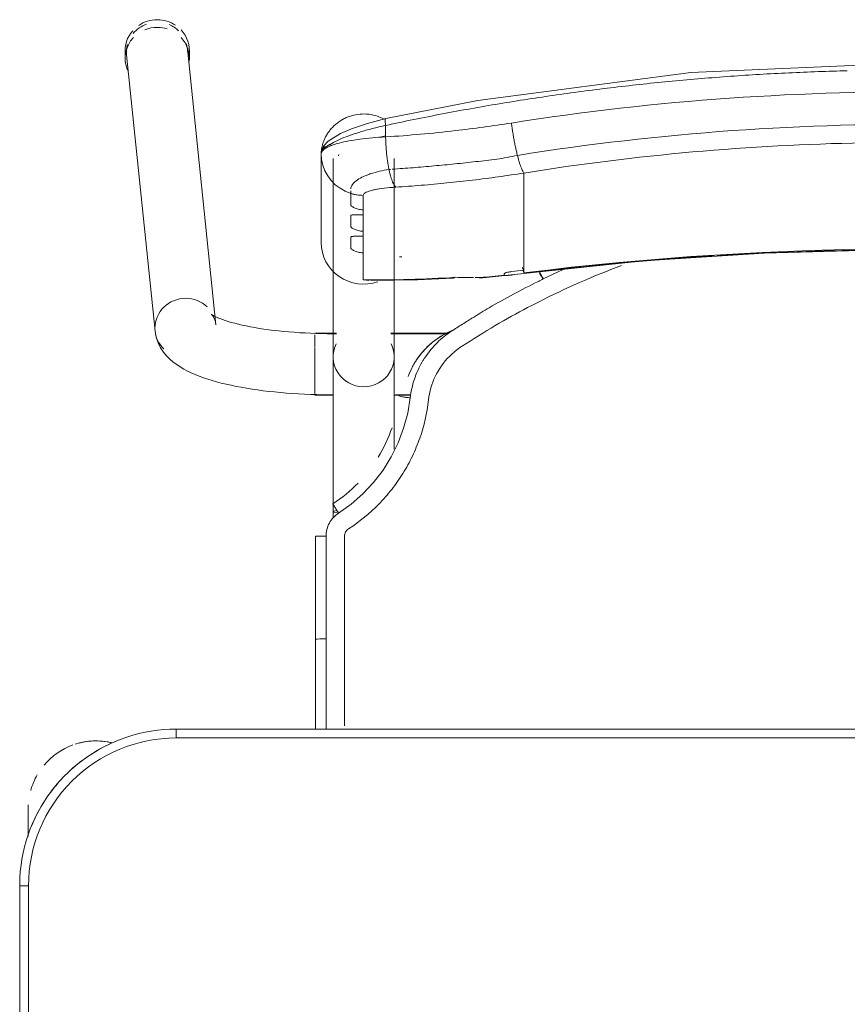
# Model space of a CAD drawing. Header units: metres. Extents: x 3 to 43.5, y -74 to -48.5.
# Tile 159 of 209: x 35.522 to 35.802, y -52.671 to -52.337. Entities that reach past the tile are written whole.
import ezdxf

# ---------------------------------------------------------------- set-up
doc = ezdxf.new("R2010")
doc.units = ezdxf.units.M
doc.layers.add('I-FURN', color=7, linetype='Continuous', lineweight=18)

# ---------------------------------------------------------------- blocks, each defined once
blk = doc.blocks.new('ConjuntoParaAlunoTamanho6 - CJA06_ConjuntoParaAlunoTamanho6-V46-1PAV - FRIGORÍFICA')
at = {"layer": 'I-FURN', "color": 253, "true_color": 0xaaaaaa}
for p, q in [((-0.2643023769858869, 0.2945585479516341), (-0.2643023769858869, 0.2919703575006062)), ((-0.2335379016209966, 0.2018170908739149), (-0.2432124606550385, 0.295256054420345)), ((-0.2425404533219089, 0.2919703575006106), (-0.2425404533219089, 0.2945585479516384)), ((-0.2638023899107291, 0.2931241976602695), (-0.254127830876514, 0.1996852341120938)), ((-0.197899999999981, 0.2596939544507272), (-0.197899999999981, 0.2296403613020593)), ((-0.1978999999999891, 0.2596939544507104), (-0.1978999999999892, 0.2521805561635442)), ((-0.197899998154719, 0.2521977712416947), (-0.1978999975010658, 0.2597116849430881)), ((-0.1938499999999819, 0.258124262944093), (-0.1938499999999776, 0.190968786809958)), ((-0.1920690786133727, 0.2589589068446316), (-0.1920240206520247, 0.2590556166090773)), ((-0.1920240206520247, 0.2590556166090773), (-0.1919206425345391, 0.2594856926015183)), ((-0.1731499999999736, 0.1909687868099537), (-0.173149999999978, 0.258124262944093)), ((-0.1973389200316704, 0.2558006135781), (-0.1966477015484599, 0.2539495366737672)), ((-0.1749254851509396, 0.2543538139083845), (-0.174369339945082, 0.2544094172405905)), ((-0.1978999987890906, 0.2446838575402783), (-0.1978999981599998, 0.2521361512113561)), ((-0.1292314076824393, 0.2438022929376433), (-0.1292314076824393, 0.253173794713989)), ((-0.1292314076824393, 0.2421389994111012), (-0.1292314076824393, 0.2438022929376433)), ((-0.1836599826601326, 0.2407252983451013), (-0.1836599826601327, 0.2390378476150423)), ((-0.1292314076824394, 0.2421389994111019), (-0.1292314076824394, 0.2365253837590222)), ((-0.1836599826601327, 0.2334483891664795), (-0.1836599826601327, 0.2317609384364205)), ((-0.1292314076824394, 0.2365253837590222), (-0.1292314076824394, 0.2348620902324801)), ((-0.1292314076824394, 0.2348620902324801), (-0.1292314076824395, 0.2292484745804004)), ((-0.1292314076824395, 0.2292484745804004), (-0.1292314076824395, 0.2275851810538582)), ((-0.1292314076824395, 0.2275851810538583), (-0.1292314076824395, 0.2219715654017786)), ((-0.1836599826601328, 0.2261714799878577), (-0.1836599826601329, 0.2170112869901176)), ((-0.1292314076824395, 0.2219715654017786), (-0.1292314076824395, 0.2203082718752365)), ((-0.1159764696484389, 0.2204774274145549), (-0.1226984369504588, 0.2173238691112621)), ((-0.1836599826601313, 0.2170112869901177), (-0.1818018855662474, 0.2167931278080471)), ((-0.1441419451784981, 0.2175731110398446), (-0.1292586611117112, 0.219152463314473)), ((-0.1927135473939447, 0.1989367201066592), (-0.1999999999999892, 0.1989367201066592)), ((-0.199999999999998, 0.1984449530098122), (-0.199999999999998, 0.1941086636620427)), ((-0.192710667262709, 0.1987867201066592), (-0.1938499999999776, 0.1987867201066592)), ((-0.1938499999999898, 0.1987867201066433), (-0.1938499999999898, 0.1984502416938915)), ((-0.1938499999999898, 0.1984502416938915), (-0.1938499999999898, 0.1976441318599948)), ((-0.1549429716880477, 0.1987867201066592), (-0.1742893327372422, 0.1987867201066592)), ((-0.1547360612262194, 0.1989367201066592), (-0.1742864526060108, 0.1989367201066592)), ((-0.199999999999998, 0.1939272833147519), (-0.1999999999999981, 0.1857513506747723)), ((-0.1938499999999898, 0.1936664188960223), (-0.1938499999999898, 0.1916047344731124)), ((-0.1938499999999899, 0.1868796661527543), (-0.1938499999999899, 0.185819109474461)), ((-0.1999999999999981, 0.1857279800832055), (-0.1999999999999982, 0.1792198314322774)), ((-0.1938499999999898, 0.1837095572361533), (-0.1938499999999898, 0.1858191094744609)), ((-0.1999999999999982, 0.1791583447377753), (-0.1999999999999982, 0.1779367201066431)), ((-0.1999999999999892, 0.1779367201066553), (-0.1937679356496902, 0.1779367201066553)), ((-0.1938499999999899, 0.1780867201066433), (-0.1938499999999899, 0.1795051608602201)), ((-0.1732320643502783, 0.1779367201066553), (-0.1675962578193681, 0.1779367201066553)), ((-0.1726767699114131, 0.1780867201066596), (-0.1675711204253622, 0.1780867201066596)), ((-0.1938499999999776, 0.1385735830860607), (-0.1938499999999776, 0.1364339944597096)), ((-0.1998252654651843, 0.1302070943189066), (-0.1998241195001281, 0.0953009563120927)), ((-0.199816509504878, 0.06488258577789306), (-0.1998241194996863, 0.095301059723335)), ((-0.1998241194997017, 0.09530105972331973), (-0.1998198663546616, 0.09528842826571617)), ((-0.196225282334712, 0.0955583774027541), (-0.1973810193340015, 0.09554367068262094)), ((0.2470000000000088, 0.06496651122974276), (-0.2469999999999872, 0.06496651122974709)), ((-0.2469999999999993, 0.06496651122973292), (-0.2469999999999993, 0.06196651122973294)), ((0.2470000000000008, 0.06496651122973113), (-0.2469999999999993, 0.06496651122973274)), ((-0.297125, 0.0291394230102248), (-0.297125, 0.0379715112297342)), ((-0.2971250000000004, 0.03797151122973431), (-0.2971250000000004, 0.02864234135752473)), ((-0.2999999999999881, 0.01196651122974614), (-0.2999999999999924, -0.332033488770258)), ((-0.2999999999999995, 0.01196651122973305), (-0.2969999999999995, 0.01196651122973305)), ((-0.2999999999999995, 0.01196651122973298), (-0.3000000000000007, -0.3320334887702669))]:
    blk.add_line(p, q, dxfattribs=at)
at = {"layer": 'I-FURN', "color": 253, "true_color": 0xaaaaaa, "flags": 128}
for points in [[(0.0001000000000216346, 0.290399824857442), (-0.0726695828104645, 0.2872143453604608), (-0.1448601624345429, 0.277701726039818), (-0.1760326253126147, 0.2716064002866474)], [(-0.1760343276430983, 0.2716060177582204), (-0.1821754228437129, 0.2699680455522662), (-0.187607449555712, 0.2681172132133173), (-0.1913128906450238, 0.2665180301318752), (-0.1955671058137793, 0.2639038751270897), (-0.1970794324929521, 0.2622558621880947), (-0.1976471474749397, 0.2611297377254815), (-0.1978999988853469, 0.2597125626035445)], [(-0.1760658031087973, 0.2692828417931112), (-0.1760658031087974, 0.2683125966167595), (-0.1760658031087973, 0.2673423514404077), (-0.1760658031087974, 0.2663721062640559), (-0.1760658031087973, 0.2654018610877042)], [(-0.1978999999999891, 0.2596939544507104), (-0.1977587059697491, 0.2577280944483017), (-0.1973389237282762, 0.2558006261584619)], [(-0.1966476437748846, 0.2539494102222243), (-0.1956994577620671, 0.2522107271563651), (-0.1945122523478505, 0.2506185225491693)], [(-0.1978999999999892, 0.2521361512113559), (-0.1978999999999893, 0.244667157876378), (-0.1978999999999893, 0.2371537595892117), (-0.1978999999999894, 0.2296403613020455)], [(-0.1945121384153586, 0.2506183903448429), (-0.1931094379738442, 0.2492039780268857), (-0.191518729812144, 0.2479946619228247)], [(-0.1915186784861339, 0.2479946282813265), (-0.1897706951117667, 0.2470146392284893), (-0.1879002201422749, 0.2462823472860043)], [(-0.1878999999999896, 0.2424255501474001), (-0.1878999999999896, 0.2433897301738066), (-0.1878999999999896, 0.2443539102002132), (-0.1878999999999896, 0.2453180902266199), (-0.1878999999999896, 0.2462822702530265)], [(-0.1836599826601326, 0.2456094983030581), (-0.1836599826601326, 0.2443884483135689), (-0.1836599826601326, 0.2431673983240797), (-0.1836599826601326, 0.2419463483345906), (-0.1836599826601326, 0.2407252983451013)], [(-0.1878999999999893, 0.2351486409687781), (-0.1878999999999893, 0.2360322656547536), (-0.1878999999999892, 0.2369158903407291), (-0.1878999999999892, 0.2377995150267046), (-0.1878999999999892, 0.2386831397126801)], [(-0.1836599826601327, 0.2390378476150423), (-0.1836599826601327, 0.2376404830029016), (-0.1836599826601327, 0.2362431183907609), (-0.1836599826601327, 0.2348457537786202), (-0.1836599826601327, 0.2334483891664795)], [(-0.1878999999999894, 0.2278717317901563), (-0.1878999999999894, 0.2287553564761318), (-0.1878999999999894, 0.2296389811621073), (-0.1878999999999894, 0.2305226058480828), (-0.1878999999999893, 0.2314062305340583)], [(-0.1836599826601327, 0.2317609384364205), (-0.1836599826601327, 0.2303635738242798), (-0.1836599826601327, 0.2289662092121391), (-0.1836599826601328, 0.2275688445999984), (-0.1836599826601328, 0.2261714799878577)], [(-0.1292586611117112, 0.219152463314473), (-0.08865069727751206, 0.223419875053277), (-0.04790057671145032, 0.2260954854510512), (-0.007073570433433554, 0.2271749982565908), (0.03376492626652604, 0.2266566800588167), (0.07454949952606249, 0.2245413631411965), (0.1152148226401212, 0.2208324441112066), (0.1294586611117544, 0.2191524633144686)], [(-0.1292314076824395, 0.2203082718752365), (-0.1292314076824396, 0.2200743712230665), (-0.1292314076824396, 0.2198404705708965), (-0.1292314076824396, 0.2196065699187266), (-0.1292314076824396, 0.2193726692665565)], [(-0.181114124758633, 0.2167731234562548), (-0.1653257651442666, 0.2170099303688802), (-0.1533056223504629, 0.2176050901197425)], [(-0.1358999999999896, 0.2186998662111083), (-0.1358999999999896, 0.218777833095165), (-0.1358999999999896, 0.2188557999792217), (-0.1358999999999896, 0.2189337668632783), (-0.1358999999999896, 0.219011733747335)], [(-0.23353790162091, 0.2018170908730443), (-0.2337286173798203, 0.2028696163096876), (-0.2340307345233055, 0.2037613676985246), (-0.2343720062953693, 0.2044473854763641), (-0.2346851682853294, 0.2049236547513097), (-0.2349211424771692, 0.2052118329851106), (-0.2350504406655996, 0.2053439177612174), (-0.2350704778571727, 0.2053619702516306)], [(-0.2350704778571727, 0.2053619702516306), (-0.2350077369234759, 0.2053133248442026), (-0.2348200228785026, 0.2051835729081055), (-0.2345106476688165, 0.2049931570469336), (-0.2340848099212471, 0.204758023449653), (-0.2335484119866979, 0.2044905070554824), (-0.2329074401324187, 0.2042001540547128), (-0.2321676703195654, 0.2038943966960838), (-0.231334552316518, 0.2035790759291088), (-0.2304131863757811, 0.2032588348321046), (-0.2294083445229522, 0.2029374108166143), (-0.2283245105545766, 0.2026178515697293), (-0.227165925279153, 0.2023026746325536), (-0.2259366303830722, 0.2019939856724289), (-0.2246405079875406, 0.2016935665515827), (-0.2232813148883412, 0.2014029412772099), (-0.2218627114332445, 0.2011234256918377), (-0.22038828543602, 0.2008561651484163), (-0.2188615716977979, 0.2006021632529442), (-0.2172860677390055, 0.2003623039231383), (-0.2156652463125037, 0.2001373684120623), (-0.2140025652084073, 0.1999280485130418), (-0.2123014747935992, 0.1997349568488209), (-0.2105654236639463, 0.1995586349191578), (-0.2087978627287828, 0.1993995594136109), (-0.2070022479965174, 0.199258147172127), (-0.2051820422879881, 0.1991347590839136), (-0.2033407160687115, 0.1990297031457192), (-0.2014817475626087, 0.1989432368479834), (-0.1996086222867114, 0.1988755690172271), (-0.1977248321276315, 0.1988268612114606), (-0.1958338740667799, 0.1987972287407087), (-0.1939392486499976, 0.1987867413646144), (-0.1938499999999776, 0.1987867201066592)], [(-0.2541278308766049, 0.1996852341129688), (-0.2537524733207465, 0.1976222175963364), (-0.2531060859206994, 0.1957226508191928), (-0.2522614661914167, 0.1940331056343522), (-0.2512866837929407, 0.1925592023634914), (-0.2502318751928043, 0.1912808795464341), (-0.2491278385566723, 0.19016772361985), (-0.2479903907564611, 0.1891887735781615), (-0.2468256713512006, 0.1883170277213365), (-0.2456343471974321, 0.1875306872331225), (-0.2444143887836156, 0.1868128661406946), (-0.2431627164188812, 0.1861507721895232), (-0.2418761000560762, 0.1855348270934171), (-0.2405516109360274, 0.1849579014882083), (-0.2391868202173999, 0.1844147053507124), (-0.2377798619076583, 0.1839013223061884), (-0.2363294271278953, 0.1834148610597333), (-0.234834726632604, 0.1829531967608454), (-0.2332954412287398, 0.1825147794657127), (-0.2317116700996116, 0.182098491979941), (-0.2300838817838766, 0.181703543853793), (-0.2284128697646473, 0.1813293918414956), (-0.2266997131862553, 0.1809756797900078), (-0.2249457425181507, 0.180642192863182), (-0.2231525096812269, 0.1803288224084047), (-0.2213217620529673, 0.1800355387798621), (-0.2194554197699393, 0.1797623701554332), (-0.217555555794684, 0.1795093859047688), (-0.215624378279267, 0.1792766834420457), (-0.2136642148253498, 0.1790643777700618), (-0.2116774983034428, 0.1788725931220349), (-0.209666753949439, 0.1787014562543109), (-0.2076345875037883, 0.1785510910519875), (-0.2055836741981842, 0.1784216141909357), (-0.2035167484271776, 0.1783131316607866), (-0.2014365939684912, 0.178225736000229), (-0.1993460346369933, 0.1781595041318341), (-0.1972479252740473, 0.1781144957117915), (-0.1951451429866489, 0.1780907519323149), (-0.1938499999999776, 0.1780867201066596)], [(-0.1938499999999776, 0.1385735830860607), (-0.1938499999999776, 0.1405709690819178), (-0.1938499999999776, 0.1425707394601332), (-0.1938499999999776, 0.1445696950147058), (-0.1938499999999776, 0.1465646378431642), (-0.1938499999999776, 0.1485523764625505), (-0.1938499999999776, 0.1505297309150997), (-0.1938499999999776, 0.152493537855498), (-0.1938499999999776, 0.1544406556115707), (-0.1938499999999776, 0.1563679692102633), (-0.1938499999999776, 0.1582723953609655), (-0.1938499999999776, 0.1601508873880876), (-0.1938499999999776, 0.1620004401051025), (-0.1938499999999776, 0.163818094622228), (-0.1938499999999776, 0.1656009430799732), (-0.1938499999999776, 0.1673461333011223), (-0.1938499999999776, 0.1690508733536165), (-0.1938499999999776, 0.1707124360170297), (-0.1938499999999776, 0.1723281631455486), (-0.1938499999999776, 0.1738954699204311), (-0.1938499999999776, 0.1754118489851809), (-0.1938499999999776, 0.1768748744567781), (-0.1938499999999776, 0.1782822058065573), (-0.1938499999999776, 0.1796315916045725), (-0.1938499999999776, 0.1809208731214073), (-0.1938499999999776, 0.1821479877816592), (-0.1938499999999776, 0.1833109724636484), (-0.1938499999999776, 0.1844079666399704), (-0.1938499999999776, 0.1854372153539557), (-0.1938499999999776, 0.1863970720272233), (-0.1938499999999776, 0.1872860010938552), (-0.1938499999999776, 0.1881025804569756), (-0.1938499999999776, 0.1888455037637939), (-0.1938499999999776, 0.1895135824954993), (-0.1938499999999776, 0.1901057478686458), (-0.1938499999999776, 0.1906210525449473), (-0.1938499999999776, 0.190968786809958)], [(-0.1731499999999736, 0.1909687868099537), (-0.1731499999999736, 0.1905139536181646), (-0.1731499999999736, 0.189981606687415), (-0.1731499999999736, 0.1893725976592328), (-0.1731499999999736, 0.1886879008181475), (-0.1731499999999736, 0.1879286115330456), (-0.1731499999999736, 0.1870959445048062), (-0.1731499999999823, 0.1861912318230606), (-0.1731499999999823, 0.1852159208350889), (-0.1731499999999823, 0.1841715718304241), (-0.1731499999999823, 0.1830598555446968), (-0.1731499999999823, 0.1818825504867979), (-0.1731499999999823, 0.1806415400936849), (-0.1731499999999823, 0.1793388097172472), (-0.1731499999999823, 0.1779764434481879), (-0.1731499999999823, 0.1765566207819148), (-0.1731499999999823, 0.1750816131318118), (-0.1731499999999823, 0.1735537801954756), (-0.1731499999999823, 0.1719755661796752), (-0.1731499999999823, 0.1703494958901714), (-0.1731499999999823, 0.1686781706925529), (-0.1731499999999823, 0.1669642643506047), (-0.1731499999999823, 0.1652105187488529), (-0.1731499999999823, 0.1634197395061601), (-0.1731499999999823, 0.1615947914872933), (-0.1731499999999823, 0.1597385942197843)], [(-0.1684099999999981, 0.1843835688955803), (-0.1684099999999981, 0.1843688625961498), (-0.1684099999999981, 0.1843541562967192), (-0.1684099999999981, 0.1843394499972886), (-0.1684099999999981, 0.184324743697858)], [(-0.1677424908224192, 0.1770641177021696), (-0.1686080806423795, 0.1718750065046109), (-0.1699665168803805, 0.1667882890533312), (-0.1718069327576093, 0.1618511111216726), (-0.1741455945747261, 0.1571266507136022), (-0.1769279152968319, 0.1526472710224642), (-0.1801293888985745, 0.1484554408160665), (-0.183741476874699, 0.1446112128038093), (-0.1877058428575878, 0.1411317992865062), (-0.1919863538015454, 0.1380495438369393)], [(-0.1962270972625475, 0.1302521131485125), (-0.1962262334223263, 0.1233088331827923), (-0.1962256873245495, 0.1163650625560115), (-0.1962254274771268, 0.1094205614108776), (-0.1962253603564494, 0.1024936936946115), (-0.1962252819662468, 0.09555841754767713)], [(-0.1973810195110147, 0.09554367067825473), (-0.1984075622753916, 0.09550450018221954), (-0.1992035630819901, 0.09544490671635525), (-0.199690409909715, 0.09537093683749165), (-0.1998241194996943, 0.09530106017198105)], [(-0.2469999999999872, 0.06496651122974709), (-0.2491194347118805, 0.06492411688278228), (-0.2512354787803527, 0.064797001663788), (-0.253344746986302, 0.06458536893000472), (-0.2554438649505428, 0.06428955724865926), (-0.2575294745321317, 0.06391003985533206), (-0.2595982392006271, 0.06344742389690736), (-0.2616468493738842, 0.06290244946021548), (-0.2636720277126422, 0.06227598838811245), (-0.2656705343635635, 0.06156904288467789), (-0.2676391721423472, 0.06078274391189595), (-0.2695747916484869, 0.05991834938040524), (-0.2714742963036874, 0.05897724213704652), (-0.273334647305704, 0.05796092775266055), (-0.2751528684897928, 0.05687103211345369), (-0.2769260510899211, 0.05570929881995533), (-0.2786513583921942, 0.05447758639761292), (-0.2803260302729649, 0.05317786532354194), (-0.2819473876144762, 0.05181221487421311), (-0.2835128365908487, 0.05038281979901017), (-0.2850198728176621, 0.04889196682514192), (-0.286466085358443, 0.04734204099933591), (-0.2878491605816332, 0.04573552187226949), (-0.2891668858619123, 0.04407497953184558), (-0.2904171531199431, 0.04236307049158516), (-0.2915979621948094, 0.04060253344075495), (-0.2927074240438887, 0.03879618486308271), (-0.2937437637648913, 0.03694691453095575), (-0.2947053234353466, 0.0350576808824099), (-0.2955905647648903, 0.03313150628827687), (-0.2963980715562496, 0.03117147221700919), (-0.2971265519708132, 0.02918071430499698), (-0.2977748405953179, 0.02716241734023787), (-0.2983419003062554, 0.0251198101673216), (-0.298826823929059, 0.0230561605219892), (-0.2992288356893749, 0.02097476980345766), (-0.2995472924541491, 0.01887896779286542), (-0.2997816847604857, 0.01677210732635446), (-0.299931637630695, 0.01465755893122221), (-0.29999691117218, 0.01253870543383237), (-0.2999999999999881, 0.01196651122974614)], [(0.2469999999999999, 0.0619665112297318), (0.1234999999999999, 0.0619665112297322), (-1.453485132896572e-16, 0.06196651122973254), (-0.1235000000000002, 0.06196651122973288), (-0.2470000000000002, 0.06196651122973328)], [(-0.2469999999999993, 0.06196651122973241), (-0.1234999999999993, 0.0619665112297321), (7.44471151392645e-16, 0.06196651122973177), (0.1235000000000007, 0.06196651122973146), (0.2470000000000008, 0.06196651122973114)], [(-0.2971249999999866, 0.03797151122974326), (-0.2971249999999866, 0.03795791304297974), (-0.2971249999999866, 0.03791714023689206), (-0.2971249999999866, 0.03784925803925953), (-0.2971249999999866, 0.03775437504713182), (-0.2971249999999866, 0.03763264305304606), (-0.2971249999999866, 0.03748425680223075), (-0.2971249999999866, 0.03730945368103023), (-0.2971249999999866, 0.03710851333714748), (-0.2971249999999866, 0.03688175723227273), (-0.2971249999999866, 0.03662954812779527), (-0.2971249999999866, 0.03635228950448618), (-0.2971249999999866, 0.0360504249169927), (-0.2971249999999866, 0.03572443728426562), (-0.2971249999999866, 0.03537484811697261), (-0.2971249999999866, 0.03500221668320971), (-0.2971249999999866, 0.03460713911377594), (-0.2971249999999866, 0.03419024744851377), (-0.2971249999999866, 0.03375220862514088), (-0.2971249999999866, 0.0332937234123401), (-0.2971249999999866, 0.03281552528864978), (-0.2971249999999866, 0.0323183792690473), (-0.2971249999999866, 0.03180308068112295), (-0.2971249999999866, 0.03127045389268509), (-0.2971249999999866, 0.03072135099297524), (-0.2971249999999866, 0.03015665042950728), (-0.2971249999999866, 0.0295772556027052), (-0.2971249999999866, 0.02898409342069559)], [(-0.2970000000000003, 0.01196651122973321), (-0.2970000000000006, -0.0740334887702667), (-0.2970000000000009, -0.1600334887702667), (-0.297000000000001, -0.2460334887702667), (-0.2970000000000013, -0.3320334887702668)], [(-0.2970000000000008, -0.3320334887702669), (-0.2970000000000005, -0.2460334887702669), (-0.2970000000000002, -0.1600334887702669), (-0.2969999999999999, -0.07403348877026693), (-0.2969999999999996, 0.01196651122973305)]]:
    blk.add_lwpolyline(points, dxfattribs=at)
at = {"layer": 'I-FURN', "color": 253, "true_color": 0xaaaaaa}
for centre, radius, start, end in [((-0.2470000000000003, 0.01196651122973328), 0.05000000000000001, 89.99999999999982, 179.9999999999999), ((-0.2469999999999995, 0.01196651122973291), 0.05, 90.00000000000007, 180.0000000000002), ((-0.274125, 0.03797151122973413), 0.02299999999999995, 76.78757610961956, 107.9999999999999), ((-0.274125, 0.03797151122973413), 0.023, 76.40433790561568, 104.4669156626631), ((-0.2469999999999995, 0.01196651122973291), 0.05300000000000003, 112.4999999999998, 122.6999338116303), ((-0.274125, 0.03797151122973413), 0.02300000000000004, 109.9274386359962, 140.0230900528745), ((-0.2469999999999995, 0.01196651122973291), 0.0530000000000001, 127.1606960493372, 143.1496439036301), ((-0.274125, 0.03797151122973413), 0.02300000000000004, 149.9762060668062, 164.3449802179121), ((-0.2469999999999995, 0.01196651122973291), 0.0530000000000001, 147.3000658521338, 157.4999999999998), ((-0.274125, 0.03797151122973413), 0.02300000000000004, 176.566897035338, 179.9999999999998)]:
    blk.add_arc(centre, radius, start, end, dxfattribs=at)
for centre, major_axis, ratio, start_param, end_param in [((-0.2535074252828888, 0.2941901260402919), (0.01029496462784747, 0.001065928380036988), 0.9671584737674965, 1.815725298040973, 2.361641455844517), ((-0.2534214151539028, 0.2945585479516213), (0.01088096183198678, 0), 0.9659258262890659, 1.570796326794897, 2.185057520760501), ((-0.2534214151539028, 0.2945585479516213), (0.01088096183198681, 0), 0.9659258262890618, 0.9594267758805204, 1.570796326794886), ((-0.2535074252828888, 0.2941901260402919), (0.01029496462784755, 0.001065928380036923), 0.9671584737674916, 0.6855924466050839, 1.060104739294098), ((-0.2534214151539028, 0.2945585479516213), (0.01088096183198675, 0), 0.9659258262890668, 2.43882209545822, 3.243524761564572), ((-0.2534214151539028, 0.2919703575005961), (0.01088096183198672, 0), 0.9659258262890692, 1.570796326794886, 1.96523718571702), ((-0.2534214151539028, 0.2919703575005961), (0.01088096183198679, 0), 0.9659258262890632, 1.257623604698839, 1.55989911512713), ((-0.2534214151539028, 0.2945585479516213), (0.01088096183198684, 0), 0.965925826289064, 6.170166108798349, 7.02045695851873), ((-0.2534214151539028, 0.2919703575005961), (0.01088096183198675, 0), 0.9659258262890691, 2.404267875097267, 3.526261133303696), ((-0.2535074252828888, 0.2941901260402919), (0.01029496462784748, 0.001065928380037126), 0.9671584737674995, 2.78021076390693, 3.141592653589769), ((-0.2534214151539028, 0.2919703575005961), (0.0108809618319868, 0), 0.9659258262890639, 6.182855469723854, 7.015453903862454), ((-0.2535074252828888, 0.2941901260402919), (0.01029496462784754, 0.001065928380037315), 0.9671584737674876, 6.183379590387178, 6.464027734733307), ((9.999999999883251e-05, -0.7711708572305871), (1.0208981, 0), 0.9781476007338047, 1.443771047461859, 1.697821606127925), ((-0.1834999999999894, 0.2296403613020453), (-0.01439999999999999, 1.543589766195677e-16), 0.9781476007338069, 0, 1.909657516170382), ((9.999999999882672e-05, -0.7715866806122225), (1.021100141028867, 0), 0.9781476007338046, 1.44377104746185, 1.633569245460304), ((-0.1792715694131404, 0.6012766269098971), (0.385, 0), 0.9781476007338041, 4.732926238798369, 4.735012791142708), ((9.999999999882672e-05, -0.7715866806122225), (1.021100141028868, 0), 0.978147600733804, 1.634308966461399, 1.697821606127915), ((-0.1792715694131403, 0.6035636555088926), (0.3950000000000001, 0), 0.9781476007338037, 4.828782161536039, 4.83941425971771), ((-0.1304982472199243, 0.2290753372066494), (-0.001239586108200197, 0.009922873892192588), 0.02633907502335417, 2.463315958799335, 2.78923363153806), ((-0.1792715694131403, 0.6033557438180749), (0.3949999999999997, 0), 0.978147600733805, 4.701278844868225, 4.780292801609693), ((-0.1450124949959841, 0.2275351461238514), (-0.0008705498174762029, 0.009962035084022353), 0.01850094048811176, 2.95752618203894, 3.350225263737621), ((-0.1792715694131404, 0.6026280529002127), (0.3949999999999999, 0), 0.9781476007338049, 4.801491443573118, 4.82254091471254), ((-0.1792715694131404, 0.6022122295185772), (0.3947979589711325, 0), 0.9781476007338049, 4.828841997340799, 4.839414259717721), ((-0.2438328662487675, 0.2007511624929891), (0.01029496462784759, 0.001065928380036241), 0.9671584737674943, 1.4709906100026, 3.041786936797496), ((-0.2438328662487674, 0.2007511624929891), (0.01029496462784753, 0.001065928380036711), 0.9671584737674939, 0.6855924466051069, 1.470990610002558), ((-0.2438328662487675, 0.200751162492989), (0.01029496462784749, 0.001065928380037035), 0.9671584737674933, 3.041786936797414, 3.827185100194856), ((-0.1834999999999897, 0.1909687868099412), (0.01035, 0), 0.9781476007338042, 2.686586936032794, 4.712388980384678), ((-0.1834999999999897, 0.1909687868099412), (0.01035, 0), 0.978147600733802, 4.712388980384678, 6.738191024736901), ((-0.1834999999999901, 0.1385735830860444), (0.01035000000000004, 0), 0.06975647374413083, 2.648424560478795, 3.665191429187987)]:
    blk.add_ellipse(centre, major_axis=major_axis, ratio=ratio, start_param=start_param, end_param=end_param, dxfattribs=at)
for points in [[(-0.03952650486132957, 0.2870815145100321), (-0.04612297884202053, 0.2867677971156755), (-0.05271335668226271, 0.2863761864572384), (-0.05929442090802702, 0.2859072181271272)], [(-0.01972185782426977, 0.2877884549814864), (-0.02632733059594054, 0.2876310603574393), (-0.03292992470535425, 0.2873952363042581), (-0.03952642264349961, 0.2870815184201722)], [(-0.07900690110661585, 0.2842687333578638), (-0.08556602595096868, 0.2836455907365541), (-0.09211261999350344, 0.282945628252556), (-0.09864346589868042, 0.2821693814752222)], [(-0.0592946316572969, 0.2859072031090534), (-0.06587565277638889, 0.2854382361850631), (-0.07244736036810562, 0.2848919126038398), (-0.07900653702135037, 0.2842687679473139)], [(-0.09864346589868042, 0.2821693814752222), (-0.1051744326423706, 0.2813931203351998), (-0.1116896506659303, 0.2805405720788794), (-0.1181860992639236, 0.2796131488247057)], [(-0.1376161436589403, 0.2766076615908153), (-0.1440720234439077, 0.275531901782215), (-0.150506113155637, 0.2743826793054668), (-0.1569153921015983, 0.2731614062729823)], [(-0.1181862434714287, 0.2796131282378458), (-0.1246826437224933, 0.2786857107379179), (-0.131160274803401, 0.2776834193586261), (-0.1376161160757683, 0.2766076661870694)], [(-0.1569155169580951, 0.2731613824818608), (-0.163324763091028, 0.2719401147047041), (-0.1697091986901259, 0.270646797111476), (-0.1760658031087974, 0.2692828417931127)], [(-0.1334597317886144, 0.2700975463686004), (-0.1333915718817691, 0.2695629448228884), (-0.1332445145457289, 0.2684805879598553), (-0.1329950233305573, 0.2668394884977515), (-0.13271980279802, 0.2652023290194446), (-0.1324223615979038, 0.2635911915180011), (-0.1321069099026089, 0.2620269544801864), (-0.1317774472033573, 0.2605307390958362), (-0.131551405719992, 0.2595920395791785), (-0.1314375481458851, 0.2591403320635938)], [(-0.176065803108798, 0.2654018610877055), (-0.1791352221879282, 0.2652333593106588), (-0.1850371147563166, 0.2646984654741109), (-0.1921907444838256, 0.2633749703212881), (-0.1968242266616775, 0.2616500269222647), (-0.1978999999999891, 0.2603482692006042), (-0.1978999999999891, 0.2596939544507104)], [(-0.1760890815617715, 0.2657671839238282), (-0.1766991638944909, 0.2656103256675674), (-0.1773066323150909, 0.2654480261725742), (-0.1779078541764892, 0.265281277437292)], [(-0.176065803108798, 0.2654018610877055), (-0.1760589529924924, 0.2649819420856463), (-0.1760367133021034, 0.2641342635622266), (-0.1759782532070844, 0.2628495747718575), (-0.1758952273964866, 0.2615619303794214), (-0.175788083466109, 0.2602816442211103), (-0.17565767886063, 0.2590190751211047), (-0.1755052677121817, 0.2577841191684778), (-0.1753320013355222, 0.2565866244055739), (-0.175139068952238, 0.255436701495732), (-0.17499849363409, 0.2547076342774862), (-0.1749255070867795, 0.2543539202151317)], [(-0.1292314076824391, 0.2531737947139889), (-0.1293198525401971, 0.253273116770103), (-0.1295044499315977, 0.2535308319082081), (-0.1298007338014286, 0.2540876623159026), (-0.1301127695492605, 0.2548082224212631), (-0.130436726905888, 0.2556848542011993), (-0.1307683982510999, 0.2567045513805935), (-0.1311037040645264, 0.2578555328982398), (-0.1313268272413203, 0.2587010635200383), (-0.1314375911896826, 0.259140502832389)], [(-0.1749255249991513, 0.2543540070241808), (-0.1748359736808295, 0.2539200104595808), (-0.1746487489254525, 0.2530845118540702), (-0.1743466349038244, 0.2519451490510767), (-0.1740270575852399, 0.2509327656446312), (-0.1736938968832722, 0.2500587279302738), (-0.1733510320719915, 0.2493354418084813), (-0.1730027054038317, 0.2487702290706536), (-0.1727696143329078, 0.2485030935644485), (-0.1726535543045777, 0.2483980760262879)], [(-0.1509547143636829, 0.2502573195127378), (-0.1524030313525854, 0.2500982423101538), (-0.1538511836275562, 0.249946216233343), (-0.1552990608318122, 0.2498012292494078)], [(-0.1466093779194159, 0.2507557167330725), (-0.1480579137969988, 0.2505825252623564), (-0.1495063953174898, 0.2504163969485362), (-0.1509547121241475, 0.2502573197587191)], [(-0.1422637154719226, 0.2512964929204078), (-0.143712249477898, 0.2511091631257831), (-0.1451608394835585, 0.2509289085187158), (-0.1466093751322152, 0.2507557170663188)], [(-0.1639821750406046, 0.2490156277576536), (-0.1668748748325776, 0.2487818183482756), (-0.1697656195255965, 0.2485760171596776), (-0.1726535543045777, 0.2483980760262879)], [(-0.1596417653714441, 0.2493873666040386), (-0.161088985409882, 0.249256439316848), (-0.1625358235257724, 0.2491325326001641), (-0.1639821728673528, 0.2490156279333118)], [(-0.1552990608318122, 0.2498012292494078), (-0.1567469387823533, 0.2496562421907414), (-0.1581945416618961, 0.2495182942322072), (-0.1596417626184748, 0.2493873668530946)], [(-0.1879001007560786, 0.2462823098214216), (-0.1875579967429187, 0.2461749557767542), (-0.1868655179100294, 0.2459854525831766), (-0.1858079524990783, 0.2457777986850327), (-0.1847375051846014, 0.245647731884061), (-0.1840192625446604, 0.2456134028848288), (-0.1836599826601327, 0.2456094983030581)], [(-0.09624535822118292, 0.2218352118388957), (-0.1058408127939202, 0.2182510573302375), (-0.1151956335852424, 0.2141430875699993), (-0.124341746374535, 0.2095039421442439)], [(-0.1539742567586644, 0.2177192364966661), (-0.1534937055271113, 0.2175210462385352), (-0.1529962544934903, 0.2175770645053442), (-0.1524701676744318, 0.2178778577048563)], [(-0.1457691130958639, 0.2177679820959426), (-0.1452236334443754, 0.2177728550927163), (-0.1446747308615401, 0.2177810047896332), (-0.1441226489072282, 0.217792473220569)], [(-0.1358494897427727, 0.2186013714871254), (-0.135866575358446, 0.2186169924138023), (-0.1358918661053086, 0.2186492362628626), (-0.1359000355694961, 0.2186828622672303), (-0.1358999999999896, 0.2186998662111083)], [(-0.1358999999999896, 0.219011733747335), (-0.1358974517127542, 0.2190478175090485), (-0.135862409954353, 0.2191208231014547), (-0.1357253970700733, 0.2192307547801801), (-0.1354877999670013, 0.2193475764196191), (-0.1351772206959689, 0.2194610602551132), (-0.1347943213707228, 0.2195675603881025), (-0.1343570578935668, 0.2196652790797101), (-0.1339016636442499, 0.2197447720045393), (-0.1335709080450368, 0.2197895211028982), (-0.1333999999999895, 0.2198095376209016)], [(-0.1226979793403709, 0.2173232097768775), (-0.1229747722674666, 0.2171883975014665), (-0.1235279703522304, 0.2169178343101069), (-0.124080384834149, 0.2166453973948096), (-0.1243563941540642, 0.2165087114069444)], [(-0.1233517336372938, 0.2181258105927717), (-0.1235632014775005, 0.218556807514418), (-0.1237665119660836, 0.2189779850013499), (-0.1239462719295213, 0.2193574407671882)], [(-0.1228881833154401, 0.217230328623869), (-0.1230391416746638, 0.2175280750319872), (-0.1231915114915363, 0.2178323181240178), (-0.1233396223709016, 0.2181318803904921)], [(-0.1243563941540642, 0.2165087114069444), (-0.127170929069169, 0.2151169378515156), (-0.132758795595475, 0.2122360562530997), (-0.1382577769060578, 0.2091620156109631), (-0.140984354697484, 0.2075760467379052)], [(-0.1279827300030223, 0.2076228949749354), (-0.1315664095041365, 0.205741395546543), (-0.1388903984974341, 0.2016844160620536), (-0.1465126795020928, 0.1969783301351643), (-0.1503956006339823, 0.1944471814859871)], [(-0.140984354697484, 0.2075760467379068), (-0.1418838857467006, 0.2070440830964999), (-0.1436780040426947, 0.2059695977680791), (-0.1454617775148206, 0.2048741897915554), (-0.1463509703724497, 0.2043213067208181)], [(-0.124341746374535, 0.2095039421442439), (-0.1249439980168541, 0.2091985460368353), (-0.1261530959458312, 0.2085797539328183), (-0.127371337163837, 0.2079446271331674), (-0.1279827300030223, 0.2076228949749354)], [(-0.1463764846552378, 0.2043055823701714), (-0.1476209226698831, 0.2035451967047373), (-0.1501008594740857, 0.2020049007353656), (-0.1525577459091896, 0.2004277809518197), (-0.1537794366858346, 0.1996302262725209)], [(-0.1650109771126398, 0.1907575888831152), (-0.164470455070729, 0.191508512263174), (-0.163310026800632, 0.1929545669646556), (-0.161349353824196, 0.1949320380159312), (-0.1591901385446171, 0.1966947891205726), (-0.1576358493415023, 0.1977121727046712), (-0.1568341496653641, 0.1981787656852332)], [(-0.1537794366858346, 0.1996302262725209), (-0.1554966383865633, 0.198508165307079), (-0.1586948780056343, 0.195943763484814), (-0.1613359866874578, 0.1928020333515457), (-0.1624994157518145, 0.191104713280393)], [(-0.1568013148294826, 0.1981978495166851), (-0.1557631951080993, 0.1987999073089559), (-0.1547464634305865, 0.199296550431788), (-0.1537598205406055, 0.1997100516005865)], [(-0.1503956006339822, 0.194447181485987), (-0.1511343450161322, 0.1939646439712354), (-0.1525553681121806, 0.1929255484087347), (-0.1538574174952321, 0.191743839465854), (-0.1544771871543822, 0.1911186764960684)], [(-0.1624994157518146, 0.1911047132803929), (-0.1627133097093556, 0.1907999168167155), (-0.1631293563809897, 0.1901833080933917), (-0.1635214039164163, 0.1895535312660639), (-0.1637112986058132, 0.1892355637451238)], [(-0.1544771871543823, 0.1911186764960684), (-0.1564547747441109, 0.1891182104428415), (-0.1596892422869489, 0.1845226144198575), (-0.1612418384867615, 0.1791461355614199), (-0.1615632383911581, 0.1763592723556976)], [(-0.1637112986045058, 0.1892355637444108), (-0.1647895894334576, 0.1873763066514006), (-0.1665590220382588, 0.1834307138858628), (-0.1674964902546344, 0.1792013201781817), (-0.1677424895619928, 0.1770639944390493)], [(-0.1714634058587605, 0.1778021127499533), (-0.1714696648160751, 0.1777474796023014), (-0.1714760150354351, 0.1776928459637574), (-0.1714824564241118, 0.1776382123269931)], [(-0.1677424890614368, 0.1770642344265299), (-0.1682328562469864, 0.1771200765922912), (-0.1692131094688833, 0.1772481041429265), (-0.1704566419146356, 0.1774597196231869), (-0.1712817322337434, 0.1776583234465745), (-0.1714682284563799, 0.1777616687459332), (-0.1714634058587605, 0.1778021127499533)], [(-0.1739147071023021, 0.1669853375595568), (-0.175121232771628, 0.1634756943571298), (-0.1767079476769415, 0.160111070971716), (-0.1786363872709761, 0.1569620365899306)], [(-0.1854029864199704, 0.1482281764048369), (-0.1879709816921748, 0.1455767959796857), (-0.1908368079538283, 0.1432074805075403), (-0.1939136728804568, 0.1411945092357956)], [(-0.1939136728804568, 0.1411945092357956), (-0.1939293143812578, 0.1411928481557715), (-0.1938540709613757, 0.1410265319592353), (-0.1934388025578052, 0.1403259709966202), (-0.192784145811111, 0.1392806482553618), (-0.1922544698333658, 0.1384598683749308), (-0.1919863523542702, 0.1380495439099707)], [(-0.1919863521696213, 0.1380501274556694), (-0.1926489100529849, 0.1376179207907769), (-0.1938268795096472, 0.136629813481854), (-0.195191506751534, 0.1347279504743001), (-0.1960368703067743, 0.1325520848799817), (-0.1962246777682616, 0.1310361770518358), (-0.1962270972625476, 0.1302521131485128)], [(-0.196227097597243, 0.1302520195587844), (-0.1967197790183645, 0.1302517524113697), (-0.1976969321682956, 0.1302488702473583), (-0.1989137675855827, 0.1302381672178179), (-0.1996945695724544, 0.1302227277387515), (-0.1998445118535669, 0.1302108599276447), (-0.1998210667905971, 0.1302049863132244)], [(-0.1998210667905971, 0.1302049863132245), (-0.1998207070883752, 0.124380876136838), (-0.1998194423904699, 0.1127324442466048), (-0.1998196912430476, 0.1010983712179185), (-0.1998198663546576, 0.09528842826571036)], [(-0.1998180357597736, 0.121469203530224), (-0.1998182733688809, 0.1243806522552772), (-0.1998185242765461, 0.1272925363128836), (-0.1998187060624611, 0.1302043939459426)], [(-0.1886288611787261, 0.1327672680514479), (-0.1888420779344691, 0.1326285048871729), (-0.1892217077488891, 0.1323105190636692), (-0.1896640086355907, 0.1316970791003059), (-0.1899394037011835, 0.1309924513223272), (-0.1900005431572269, 0.1305014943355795), (-0.1900014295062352, 0.130247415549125)], [(-0.1998174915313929, 0.095284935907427), (-0.1998173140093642, 0.101095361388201), (-0.1998171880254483, 0.1069128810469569), (-0.1998174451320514, 0.112733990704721)], [(-0.1998198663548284, 0.09528842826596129), (-0.1998199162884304, 0.08515314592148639), (-0.1998200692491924, 0.07501788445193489), (-0.1998200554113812, 0.06488260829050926)], [(-0.1998176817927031, 0.0648826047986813), (-0.1998176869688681, 0.06836778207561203), (-0.1998176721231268, 0.07185295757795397), (-0.1998176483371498, 0.0753381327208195)]]:
    blk.add_open_spline(points, degree=3, dxfattribs=at)
for points, knots in [([(-0.1334597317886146, 0.2700975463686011), (-0.0847039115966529, 0.2777950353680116), (0.005190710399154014, 0.2841531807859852), (0.09465608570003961, 0.2762553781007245), (0.1336597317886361, 0.2700975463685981)], [-1, -1, -1, -1, -0.4444444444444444, 0, 0, 0, 0]), ([(-0.1978999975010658, 0.2597116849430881), (-0.1978992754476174, 0.2601895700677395), (-0.197828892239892, 0.2612672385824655), (-0.1974722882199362, 0.2628706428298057), (-0.1969498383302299, 0.2642975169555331), (-0.1964165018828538, 0.2654260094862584), (-0.1958545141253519, 0.2663723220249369), (-0.1953379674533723, 0.2671148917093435), (-0.1949214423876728, 0.2676569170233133), (-0.1944708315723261, 0.2681916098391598), (-0.1938161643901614, 0.2689006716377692), (-0.1929067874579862, 0.2697547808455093), (-0.1918973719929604, 0.2705252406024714), (-0.1910486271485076, 0.271071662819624), (-0.1903984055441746, 0.2714415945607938), (-0.1897348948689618, 0.2717736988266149), (-0.1888273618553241, 0.2721720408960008), (-0.1871898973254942, 0.2727458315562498), (-0.1847401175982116, 0.2732046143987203), (-0.1817407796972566, 0.2731518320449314), (-0.1790554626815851, 0.2725508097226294), (-0.1774490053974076, 0.2718715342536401), (-0.176785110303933, 0.2715289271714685)], [0, 0, 0, 0, 0.0625, 0.125, 0.15625, 0.1875, 0.21875, 0.234375, 0.25, 0.265625, 0.28125, 0.3125, 0.34375, 0.359375, 0.375, 0.390625, 0.40625, 0.4375, 0.5, 0.5625, 0.625, 0.6721865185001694, 0.6721865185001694, 0.6721865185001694, 0.6721865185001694]), ([(-0.1761028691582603, 0.2715562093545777), (-0.1761586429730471, 0.2714860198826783), (-0.1762736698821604, 0.2710598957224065), (-0.1761920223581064, 0.2700340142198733), (-0.1760658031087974, 0.2692828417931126)], [0.625, 0.625, 0.625, 0.625, 0.75, 1, 1, 1, 1]), ([(-0.1760658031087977, 0.2654018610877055), (-0.1681984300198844, 0.2658977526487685), (-0.1539952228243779, 0.2671607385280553), (-0.1397741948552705, 0.2691006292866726), (-0.1334597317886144, 0.2700975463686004)], [-1, -1, -1, -1, -0.4444444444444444, 0, 0, 0, 0]), ([(-0.1314375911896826, 0.2591405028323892), (-0.0834284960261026, 0.2668293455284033), (0.005115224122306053, 0.2731845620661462), (0.09323131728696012, 0.2652914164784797), (0.1316375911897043, 0.2591405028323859)], [-1, -1, -1, -1, -0.4444444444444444, 0, 0, 0, 0]), ([(-0.197899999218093, 0.2597116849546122), (-0.1978999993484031, 0.2603422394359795), (-0.1968779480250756, 0.26186790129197), (-0.1928195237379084, 0.2641120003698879), (-0.1886535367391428, 0.2657759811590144), (-0.1849085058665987, 0.2670351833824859), (-0.180643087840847, 0.2682349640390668), (-0.1776024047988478, 0.2689532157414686), (-0.1760658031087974, 0.2692828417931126)], [0, 0, 0, 0, 0.25, 0.5, 0.625, 0.75, 0.875, 1, 1, 1, 1]), ([(0.1294314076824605, 0.2531737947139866), (0.08224027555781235, 0.260753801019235), (-0.00483574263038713, 0.2670240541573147), (-0.0914775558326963, 0.2592379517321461), (-0.1292314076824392, 0.2531737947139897)], [-1, -1, -1, -1, -0.4444444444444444, 0, 0, 0, 0]), ([(-0.1964982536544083, 0.2622027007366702), (-0.1967084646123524, 0.2620722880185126), (-0.1970969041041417, 0.2617605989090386), (-0.1976913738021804, 0.26095673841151), (-0.197899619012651, 0.2602130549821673), (-0.197899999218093, 0.2597116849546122)], [0.75, 0.75, 0.75, 0.75, 0.8125, 0.875, 1, 1, 1, 1]), ([(-0.1942107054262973, 0.2625985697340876), (-0.194501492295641, 0.2626624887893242), (-0.1950241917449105, 0.2627014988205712), (-0.1955445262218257, 0.2626020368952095), (-0.1957570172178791, 0.2625375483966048)], [0.5473049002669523, 0.5473049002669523, 0.5473049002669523, 0.5473049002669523, 0.625, 0.6812683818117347, 0.6812683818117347, 0.6812683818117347, 0.6812683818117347]), ([(-0.1738129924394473, 0.2544652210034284), (-0.1714660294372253, 0.2546246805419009), (-0.1667662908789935, 0.2549705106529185), (-0.1597010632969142, 0.2555689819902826), (-0.1538032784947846, 0.2561378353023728), (-0.1490781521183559, 0.2566274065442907), (-0.1455353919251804, 0.2570270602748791), (-0.1419759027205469, 0.2573905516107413), (-0.1384271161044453, 0.2578212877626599), (-0.1349183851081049, 0.2584197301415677), (-0.1325944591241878, 0.2588861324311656), (-0.1314375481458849, 0.2591403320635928)], [0, 0, 0, 0, 0.1666666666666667, 0.3333333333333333, 0.5, 0.5833333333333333, 0.6666666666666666, 0.75, 0.8333333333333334, 0.9166666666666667, 1, 1, 1, 1]), ([(-0.1878987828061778, 0.2477842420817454), (-0.1879118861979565, 0.2482880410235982), (-0.187502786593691, 0.249331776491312), (-0.1858826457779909, 0.2507735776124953), (-0.1839956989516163, 0.2518209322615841), (-0.182398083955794, 0.2524953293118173), (-0.1797831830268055, 0.2534413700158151), (-0.1771474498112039, 0.2540362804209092), (-0.1749255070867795, 0.2543539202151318)], [0, 0, 0, 0, 0.2, 0.4, 0.55, 0.625, 0.7, 1, 1, 1, 1]), ([(-0.1292314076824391, 0.2531737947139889), (-0.1321257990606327, 0.2527140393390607), (-0.1364697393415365, 0.2520670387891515), (-0.1408151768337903, 0.2514838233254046), (-0.1422637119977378, 0.2512964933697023)], [-1, -1, -1, -1, -0.8, -0.7, -0.7, -0.7, -0.7]), ([(-0.1879002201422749, 0.2462823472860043), (-0.187900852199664, 0.2464425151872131), (-0.1879007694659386, 0.2467045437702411), (-0.1879005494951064, 0.2470010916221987), (-0.1879004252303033, 0.2471044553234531)], [0, 0, 0, 0, 0.4, 0.6000000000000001, 0.6000000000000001, 0.6000000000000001, 0.6000000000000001]), ([(-0.1726535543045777, 0.2483980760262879), (-0.173327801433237, 0.2483565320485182), (-0.1753210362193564, 0.2482075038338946), (-0.177767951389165, 0.2479140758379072), (-0.1798484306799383, 0.2475332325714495), (-0.1816328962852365, 0.2470989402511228), (-0.1832174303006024, 0.2464649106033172), (-0.1836599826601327, 0.2458966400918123), (-0.1836599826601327, 0.2456094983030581)], [-1, -1, -1, -1, -0.8888888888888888, -0.6666666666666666, -0.5555555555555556, -0.4444444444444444, -0.2222222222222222, 0, 0, 0, 0]), ([(-0.1836599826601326, 0.2407252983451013), (-0.1842802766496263, 0.240754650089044), (-0.1851208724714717, 0.2408808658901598), (-0.1860880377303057, 0.2411678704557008), (-0.186708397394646, 0.2414201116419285), (-0.187226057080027, 0.2416987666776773), (-0.1876178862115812, 0.2419776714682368), (-0.1878401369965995, 0.2422188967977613), (-0.1878963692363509, 0.2423607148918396), (-0.1878999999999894, 0.2424255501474)], [0, 0, 0, 0, 0.25, 0.375, 0.5, 0.625, 0.75, 0.875, 1, 1, 1, 1]), ([(-0.1878999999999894, 0.2386831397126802), (-0.1878963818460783, 0.2387456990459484), (-0.1878401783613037, 0.2388520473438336), (-0.1876179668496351, 0.2389578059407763), (-0.1872262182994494, 0.2390168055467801), (-0.1867086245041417, 0.2390416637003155), (-0.1860881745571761, 0.2390414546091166), (-0.1851208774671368, 0.2390290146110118), (-0.1842802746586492, 0.239022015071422), (-0.1836599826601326, 0.2390378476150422)], [0, 0, 0, 0, 0.125, 0.25, 0.375, 0.5, 0.625, 0.75, 1, 1, 1, 1]), ([(-0.1836599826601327, 0.2334483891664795), (-0.1842802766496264, 0.2334777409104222), (-0.1851208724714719, 0.2336039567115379), (-0.1860880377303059, 0.233890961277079), (-0.186708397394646, 0.2341432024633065), (-0.1872260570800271, 0.2344218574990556), (-0.1876178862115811, 0.2347007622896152), (-0.1878401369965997, 0.2349419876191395), (-0.1878963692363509, 0.2350838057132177), (-0.1878999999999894, 0.2351486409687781)], [0, 0, 0, 0, 0.25, 0.375, 0.5, 0.625, 0.75, 0.875, 1, 1, 1, 1]), ([(-0.1878999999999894, 0.2314062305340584), (-0.1878963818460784, 0.2314687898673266), (-0.1878401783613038, 0.2315751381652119), (-0.187617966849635, 0.2316808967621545), (-0.1872262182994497, 0.2317398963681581), (-0.1867086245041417, 0.2317647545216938), (-0.1860881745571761, 0.2317645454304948), (-0.185120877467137, 0.2317521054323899), (-0.1842802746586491, 0.2317451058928), (-0.1836599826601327, 0.2317609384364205)], [0, 0, 0, 0, 0.125, 0.25, 0.375, 0.5, 0.625, 0.75, 1, 1, 1, 1]), ([(-0.1836599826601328, 0.2261714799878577), (-0.1842801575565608, 0.2262008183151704), (-0.1851206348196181, 0.2263269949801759), (-0.186087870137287, 0.2266139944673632), (-0.1867083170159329, 0.2268662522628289), (-0.1872259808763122, 0.2271448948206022), (-0.1876178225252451, 0.2274237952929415), (-0.1878401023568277, 0.2276650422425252), (-0.1878963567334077, 0.2278068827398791), (-0.1878999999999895, 0.2278717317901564)], [0, 0, 0, 0, 0.25, 0.375, 0.5, 0.625, 0.75, 0.875, 1, 1, 1, 1]), ([(-0.1524701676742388, 0.2178778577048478), (-0.1511336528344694, 0.2178205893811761), (-0.1490835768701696, 0.217766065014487), (-0.1469750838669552, 0.2177606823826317), (-0.1462663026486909, 0.2177644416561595)], [0, 0, 0, 0, 0.5, 0.75, 0.75, 0.75, 0.75]), ([(-0.133399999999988, 0.21865708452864), (-0.1336964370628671, 0.2186231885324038), (-0.1342505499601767, 0.2185603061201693), (-0.1348838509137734, 0.218500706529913), (-0.1352916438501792, 0.2184863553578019), (-0.1355480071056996, 0.2184966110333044), (-0.1357328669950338, 0.2185317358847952), (-0.1358174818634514, 0.2185744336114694), (-0.1358494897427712, 0.2186013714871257)], [0, 0, 0, 0, 0.25, 0.5, 0.625, 0.75, 0.875, 1, 1, 1, 1]), ([(-0.1238829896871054, 0.2196695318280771), (-0.1237189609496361, 0.2193557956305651), (-0.1233312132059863, 0.2186010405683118), (-0.1229127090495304, 0.2177609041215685), (-0.1226981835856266, 0.2173235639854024)], [0.5302375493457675, 0.5302375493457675, 0.5302375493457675, 0.5302375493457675, 0.75, 1, 1, 1, 1]), ([(-0.1586329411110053, 0.1970969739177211), (-0.1608106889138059, 0.1955759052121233), (-0.1638301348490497, 0.1927257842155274), (-0.1668590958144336, 0.1880707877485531), (-0.1679578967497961, 0.1856259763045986), (-0.1684099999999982, 0.1843835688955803)], [0, 0, 0, 0, 0.5, 0.75, 1, 1, 1, 1]), ([(-0.1535017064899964, 0.199898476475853), (-0.1540647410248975, 0.1996671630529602), (-0.1558453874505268, 0.1988632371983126), (-0.1575311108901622, 0.19786655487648), (-0.1586329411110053, 0.1970969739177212)], [0.6367527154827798, 0.6367527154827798, 0.6367527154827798, 0.6367527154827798, 0.75, 1, 1, 1, 1]), ([(-0.1684099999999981, 0.184324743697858), (-0.1679944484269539, 0.1854691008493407), (-0.1672535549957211, 0.1871401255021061), (-0.1660439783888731, 0.1892503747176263), (-0.1653668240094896, 0.1902631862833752), (-0.16501097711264, 0.190757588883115)], [0, 0, 0, 0, 0.5, 0.75, 1, 1, 1, 1]), ([(-0.1615632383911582, 0.1763592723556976), (-0.1620822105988, 0.1719098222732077), (-0.1635348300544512, 0.1654918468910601), (-0.1669159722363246, 0.1572863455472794), (-0.1700954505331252, 0.1514549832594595), (-0.1739092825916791, 0.146022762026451), (-0.179761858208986, 0.1393586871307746), (-0.1848670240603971, 0.1352078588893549), (-0.1886288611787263, 0.1327672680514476)], [0, 0, 0, 0, 0.25, 0.375, 0.5, 0.625, 0.75, 1, 1, 1, 1]), ([(-0.1900014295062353, 0.130247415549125), (-0.1900013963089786, 0.1286330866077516), (-0.1900013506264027, 0.1254696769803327), (-0.1900013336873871, 0.1209238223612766), (-0.1900013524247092, 0.1172957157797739), (-0.1900013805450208, 0.1145037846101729), (-0.1900014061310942, 0.1124287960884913), (-0.1900014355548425, 0.1105207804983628), (-0.1900014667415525, 0.108279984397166), (-0.1900014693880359, 0.1062404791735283), (-0.1900014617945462, 0.1040783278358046), (-0.1900014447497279, 0.1022757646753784), (-0.1900014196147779, 0.1002265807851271), (-0.1900013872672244, 0.09774436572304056), (-0.1900013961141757, 0.09514959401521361), (-0.1900014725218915, 0.09188656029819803), (-0.1900015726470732, 0.08842028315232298), (-0.1900016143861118, 0.08419260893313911), (-0.1900016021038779, 0.08048715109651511), (-0.1900015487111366, 0.07684180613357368), (-0.1900014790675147, 0.0735065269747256), (-0.1900014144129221, 0.0708072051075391), (-0.1900013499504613, 0.06830290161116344), (-0.1900013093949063, 0.06666423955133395), (-0.1900012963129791, 0.06612415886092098)], [0, 0, 0, 0, 0.03125, 0.0625, 0.09375, 0.109375, 0.125, 0.140625, 0.15625, 0.1875, 0.203125, 0.21875, 0.234375, 0.25, 0.265625, 0.28125, 0.3125, 0.328125, 0.34375, 0.359375, 0.3671875, 0.375, 0.3828125, 0.3865100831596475, 0.3865100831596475, 0.3865100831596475, 0.3865100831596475]), ([(-0.1962267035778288, 0.06488032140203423), (-0.1962263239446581, 0.06801833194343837), (-0.1962256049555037, 0.07469904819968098), (-0.1962251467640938, 0.08490420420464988), (-0.1962251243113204, 0.0920346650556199), (-0.196225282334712, 0.09555837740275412)], [0.8397159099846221, 0.8397159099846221, 0.8397159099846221, 0.8397159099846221, 0.8888888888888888, 0.9444444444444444, 1, 1, 1, 1])]:
    blk.add_open_spline(points, degree=3, knots=knots, dxfattribs=at)
blk = doc.blocks.new('4 GRE - ESCOLA DE CINEMA E AUDIOVISUAL CINE REX R07_rvt-1-1PAV - FRIGORÍFICA')
at = {"layer": 'I-FURN', "color": 253, "lineweight": 18, "true_color": 0xaaaaaa}
blk.add_blockref('ConjuntoParaAlunoTamanho6 - CJA06_ConjuntoParaAlunoTamanho6-V46-1PAV - FRIGORÍFICA', (35.82168486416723, -52.64244030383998), dxfattribs=at)

msp = doc.modelspace()

# ---------------------------------------------------------------- block references
at = {"lineweight": 5}
msp.add_blockref('4 GRE - ESCOLA DE CINEMA E AUDIOVISUAL CINE REX R07_rvt-1-1PAV - FRIGORÍFICA', (0, 0), dxfattribs=at)

doc.saveas('drawing.dxf')
